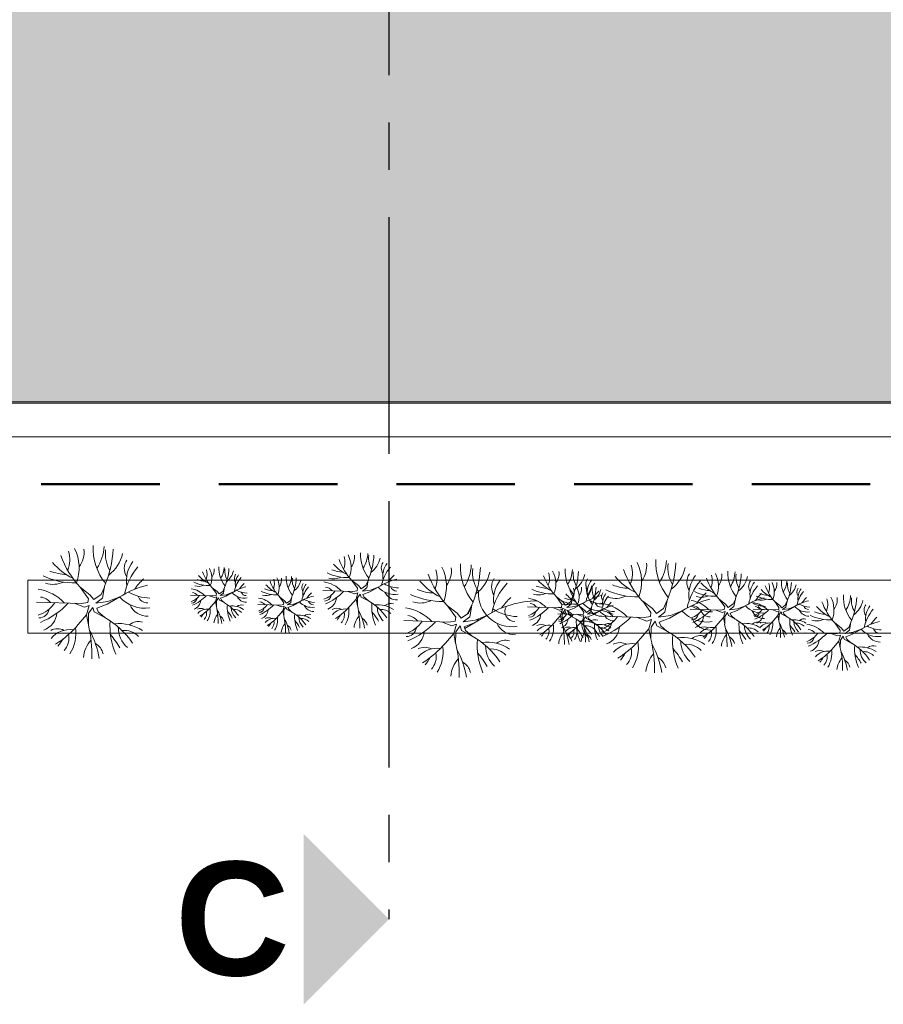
# Model space of a CAD drawing. Header units: millimetres. Extents: x 256333 to 598543, y -23220 to 10679.
# Tile 35 of 45: x 325137 to 325228, y -5777 to -5673. Entities that reach past the tile are written whole.
import ezdxf
from ezdxf.enums import TextEntityAlignment as Align

# ---------------------------------------------------------------- set-up
doc = ezdxf.new("R2010")
doc.units = ezdxf.units.MM
doc.header["$MEASUREMENT"] = 0
doc.linetypes.add('AXESx2', pattern=[4, 2.5, -0.5, 0.5, -0.5])
doc.linetypes.add('CACHE2', pattern=[0.1875, 0.125, -0.0625])
doc.layers.add('Aucune', color=7, linetype='Continuous', lineweight=5)
doc.layers.add('COUPE', color=7, linetype='Continuous')
doc.layers.add('Voirie nouvelle', color=7, linetype='Continuous')
doc.styles.add('STYLE_GENERE_1', font='swissc.ttf', dxfattribs={"width": 1.25})
doc.styles.add('STYLE_GENERE_6', font='arialbd.ttf')

# ---------------------------------------------------------------- blocks, each defined once
blk = doc.blocks.new('A$C66BA2F8D')
h = blk.add_hatch(color=9)
h.dxf.hatch_style = 1
h.paths.add_polyline_path([(-27.44, 51.67), (-192.65, 51.67), (-192.65, -28.11), (-131.48, -28.11), (-131.48, -71.46), (-25.83, -71.46), (-25.83, -31.11), (-25.83, 49.51)])
h.paths.add_polyline_path([(-13.53, 51.67), (-18.5, 51.67), (-25.33, 49.19), (-25.33, 36.11), (-13.53, 36.11)])
h.paths.add_polyline_path([(-21.53, 51.67), (-26.81, 51.67), (-25.69, 50.18)])
h.paths.add_polyline_path([(-13.53, 35.61), (-25.33, 35.61), (-25.33, 22.81), (-13.53, 22.81)])
h.paths.add_polyline_path([(-13.53, 22.31), (-25.33, 22.31), (-25.33, 9.51), (-13.53, 9.51)])
h.paths.add_polyline_path([(-13.53, 9.01), (-25.33, 9.01), (-25.33, -3.79), (-13.53, -3.79)])
h.paths.add_polyline_path([(-13.53, -4.29), (-25.33, -4.29), (-25.33, -17.09), (-13.53, -17.09)])
h.paths.add_polyline_path([(-13.53, -17.59), (-25.33, -17.59), (-25.33, -30.39), (-13.53, -30.39)])
h.paths.add_polyline_path([(-13.53, -31.65), (-25.33, -31.65), (-25.33, -44.41), (-13.53, -44.41)])
h.paths.add_polyline_path([(-13.53, -44.95), (-25.33, -44.95), (-25.33, -57.71), (-13.53, -57.71)])
h.paths.add_polyline_path([(-13.53, -58.25), (-25.33, -58.25), (-25.33, -71.01), (-13.53, -71.01)])
at = {"linetype": 'AXESx2', "ltscale": 10}
blk.add_line((-91.65, 188.04), (-91.65, -85.07), dxfattribs=at)
at = {"color": 253, "linetype": 'Continuous', "lineweight": 20}
for p, q in [((-131.48, -71.46), (-13.03, -71.46)), ((-131.48, -71.61), (-25.83, -71.61)), ((-135.06, -75.15), (-13.12, -75.15)), ((-129.77, -90.3), (-129.77, -95.88)), ((-15.62, -90.3), (-129.77, -90.3)), ((-129.77, -90.3), (-13.04, -90.3)), ((-94.88, -90.86), (-95.57, -90.33)), ((-94.99, -91.14), (-95.57, -90.33)), ((-94.09, -90.84), (-93.86, -90.32)), ((-94, -91.11), (-93.85, -90.27)), ((-123.22, -91.82), (-124.25, -91.03)), ((-123.37, -92.24), (-124.25, -91.03)), ((-122.03, -91.8), (-121.68, -91.01)), ((-121.9, -92.2), (-121.67, -90.95)), ((-109.79, -91.48), (-110.3, -91.08)), ((-109.86, -91.69), (-110.3, -91.08)), ((-109.79, -91.48), (-109.58, -91.74)), ((-109.58, -91.74), (-109.19, -91.47)), ((-109.19, -91.47), (-109.02, -91.07)), ((-109.13, -91.67), (-109.01, -91.04)), ((-98.63, -91.38), (-95.47, -91.48)), ((-95.99, -91.47), (-95.26, -91.73)), ((-95.47, -91.48), (-95.02, -91.41)), ((-95.02, -91.41), (-94.99, -91.14)), ((-94.88, -90.86), (-94.6, -91.2)), ((-94.6, -91.2), (-94.09, -90.84)), ((-94, -91.11), (-94.46, -91.45)), ((-94.46, -91.45), (-93.61, -91.34)), ((-92.78, -91.02), (-93.68, -91.53)), ((-93.61, -91.34), (-92.78, -91.02)), ((-123.43, -92.66), (-123.37, -92.24)), ((-123.22, -91.82), (-122.8, -92.34)), ((-122.8, -92.34), (-122.03, -91.8)), ((-121.9, -92.2), (-122.59, -92.71)), ((-120.07, -92.06), (-121.41, -92.83)), ((-121.31, -92.55), (-120.07, -92.06)), ((-112.6, -91.87), (-110.23, -91.95)), ((-110.62, -91.93), (-110.07, -92.13)), ((-110.23, -91.95), (-109.89, -91.89)), ((-110.07, -92.13), (-109.83, -92.05)), ((-109.97, -92.55), (-109.83, -92.05)), ((-109.89, -91.89), (-109.86, -91.69)), ((-109.85, -92.45), (-109.87, -93.07)), ((-109.64, -92.15), (-109.85, -92.45)), ((-109.55, -92.39), (-109.64, -92.15)), ((-109.55, -92.39), (-108.99, -92.68)), ((-109.13, -91.67), (-109.47, -91.92)), ((-109.47, -91.92), (-108.83, -91.84)), ((-108.88, -91.98), (-109.43, -92.19)), ((-109.43, -92.19), (-109.34, -92.38)), ((-109.02, -92.67), (-109.34, -92.38)), ((-108.21, -91.6), (-108.88, -91.98)), ((-108.83, -91.84), (-108.21, -91.6)), ((-102.67, -92.46), (-103.19, -92.06)), ((-102.75, -92.67), (-103.19, -92.06)), ((-102.67, -92.46), (-102.46, -92.72)), ((-102.46, -92.72), (-102.08, -92.45)), ((-102.08, -92.45), (-101.9, -92.05)), ((-102.01, -92.65), (-101.9, -92.02)), ((-95.71, -92.95), (-95.12, -92.28)), ((-95.26, -91.73), (-94.94, -91.62)), ((-95.12, -92.28), (-94.94, -91.62)), ((-95.12, -92.28), (-94.99, -92.98)), ((-94.97, -92.16), (-94.99, -92.98)), ((-94.68, -91.75), (-94.97, -92.16)), ((-94.57, -92.07), (-94.68, -91.75)), ((-94.57, -92.07), (-93.82, -92.46)), ((-93.68, -91.53), (-94.4, -91.8)), ((-94.4, -91.8), (-94.29, -92.06)), ((-93.86, -92.44), (-94.29, -92.06)), ((-73.29, -92.57), (-73.98, -92.05)), ((-73.4, -92.85), (-73.98, -92.05)), ((-72.5, -92.56), (-72.27, -92.03)), ((-72.41, -92.82), (-72.26, -91.99)), ((-63.84, -93.29), (-64.87, -92.5)), ((-64, -93.71), (-64.87, -92.5)), ((-62.66, -93.27), (-62.31, -92.48)), ((-62.52, -93.67), (-62.3, -92.42)), ((-56.12, -92.82), (-56.8, -92.29)), ((-56.22, -93.1), (-56.8, -92.29)), ((-55.32, -92.8), (-55.09, -92.28)), ((-55.24, -93.07), (-55.09, -92.24)), ((-49.75, -93.14), (-49.64, -92.51)), ((-128.84, -92.6), (-124.1, -92.76)), ((-124.88, -92.73), (-123.79, -93.13)), ((-124.1, -92.76), (-123.43, -92.66)), ((-123.79, -93.13), (-123.31, -92.97)), ((-123.58, -93.96), (-123.31, -92.97)), ((-122.92, -93.16), (-123.35, -93.77)), ((-122.75, -93.64), (-122.92, -93.16)), ((-122.59, -92.71), (-121.31, -92.55)), ((-121.41, -92.83), (-122.5, -93.24)), ((-122.5, -93.24), (-122.33, -93.63)), ((-110.41, -93.05), (-109.97, -92.55)), ((-109.97, -92.55), (-109.87, -93.07)), ((-105.48, -92.85), (-103.11, -92.93)), ((-103.5, -92.91), (-102.96, -93.11)), ((-103.29, -94.03), (-102.85, -93.53)), ((-103.11, -92.93), (-102.78, -92.87)), ((-102.96, -93.11), (-102.72, -93.03)), ((-102.85, -93.53), (-102.72, -93.03)), ((-102.85, -93.53), (-102.75, -94.05)), ((-102.78, -92.87), (-102.75, -92.67)), ((-102.74, -93.43), (-102.75, -94.05)), ((-102.52, -93.13), (-102.74, -93.43)), ((-102.44, -93.37), (-102.52, -93.13)), ((-102.44, -93.37), (-101.88, -93.66)), ((-102.01, -92.65), (-102.36, -92.9)), ((-102.36, -92.9), (-101.72, -92.82)), ((-101.77, -92.96), (-102.31, -93.17)), ((-102.31, -93.17), (-102.23, -93.36)), ((-101.91, -93.65), (-102.23, -93.36)), ((-101.1, -92.58), (-101.77, -92.96)), ((-101.72, -92.82), (-101.1, -92.58)), ((-84.45, -93.78), (-85.48, -92.99)), ((-84.61, -94.2), (-85.48, -92.99)), ((-83.26, -93.76), (-82.92, -92.97)), ((-83.13, -94.16), (-82.91, -92.91)), ((-77.04, -93.09), (-73.88, -93.2)), ((-74.4, -93.18), (-73.67, -93.44)), ((-73.88, -93.2), (-73.43, -93.13)), ((-73.67, -93.44), (-73.35, -93.34)), ((-73.53, -94), (-73.35, -93.34)), ((-73.43, -93.13), (-73.4, -92.85)), ((-73.09, -93.46), (-73.38, -93.87)), ((-73.29, -92.57), (-73.01, -92.92)), ((-72.98, -93.78), (-73.09, -93.46)), ((-73.01, -92.92), (-72.5, -92.56)), ((-72.41, -92.82), (-72.87, -93.16)), ((-72.87, -93.16), (-72.02, -93.06)), ((-72.09, -93.25), (-72.81, -93.52)), ((-72.81, -93.52), (-72.7, -93.78)), ((-71.19, -92.73), (-72.09, -93.25)), ((-72.02, -93.06), (-71.19, -92.73)), ((-71.02, -93.44), (-71.54, -93.04)), ((-71.1, -93.65), (-71.54, -93.04)), ((-71.02, -93.44), (-70.81, -93.7)), ((-70.81, -93.7), (-70.43, -93.43)), ((-70.43, -93.43), (-70.25, -93.03)), ((-70.36, -93.63), (-70.25, -93)), ((-69.45, -93.56), (-70.12, -93.94)), ((-70.07, -93.8), (-69.45, -93.56)), ((-63.84, -93.29), (-63.43, -93.81)), ((-63.43, -93.81), (-62.66, -93.27)), ((-60.7, -93.54), (-62.04, -94.3)), ((-61.94, -94.02), (-60.7, -93.54)), ((-59.86, -93.34), (-56.71, -93.44)), ((-57.23, -93.43), (-56.5, -93.69)), ((-56.71, -93.44), (-56.26, -93.37)), ((-56.26, -93.37), (-56.22, -93.1)), ((-56.12, -92.82), (-55.84, -93.17)), ((-55.84, -93.17), (-55.32, -92.8)), ((-55.24, -93.07), (-55.7, -93.41)), ((-55.7, -93.41), (-54.85, -93.3)), ((-54.91, -93.49), (-55.64, -93.76)), ((-54.02, -92.98), (-54.91, -93.49)), ((-54.85, -93.3), (-54.02, -92.98)), ((-53.22, -93.34), (-50.86, -93.42)), ((-51.25, -93.4), (-50.7, -93.6)), ((-50.41, -92.95), (-50.93, -92.55)), ((-50.49, -93.16), (-50.93, -92.55)), ((-50.86, -93.42), (-50.52, -93.37)), ((-50.7, -93.6), (-50.46, -93.52)), ((-50.6, -94.02), (-50.46, -93.52)), ((-50.52, -93.37), (-50.49, -93.16)), ((-50.41, -92.95), (-50.2, -93.21)), ((-50.2, -93.21), (-49.82, -92.94)), ((-49.75, -93.14), (-50.1, -93.39)), ((-50.1, -93.39), (-49.46, -93.31)), ((-49.51, -93.45), (-50.05, -93.66)), ((-49.82, -92.94), (-49.65, -92.54)), ((-48.84, -93.07), (-49.51, -93.45)), ((-49.46, -93.31), (-48.84, -93.07)), ((-124.46, -94.96), (-123.58, -93.96)), ((-123.58, -93.96), (-123.38, -95)), ((-123.35, -93.77), (-123.38, -95)), ((-122.75, -93.64), (-121.63, -94.23)), ((-121.69, -94.2), (-122.33, -93.63)), ((-90.07, -94.56), (-85.34, -94.72)), ((-84.66, -94.62), (-84.61, -94.2)), ((-84.45, -93.78), (-84.04, -94.3)), ((-84.04, -94.3), (-83.26, -93.76)), ((-83.13, -94.16), (-83.83, -94.67)), ((-83.83, -94.67), (-82.03, -94.44)), ((-81.31, -94.03), (-83.66, -95.38)), ((-82.55, -94.51), (-81.31, -94.03)), ((-74.12, -94.66), (-73.53, -94)), ((-73.83, -93.83), (-71.47, -93.91)), ((-73.53, -94), (-73.4, -94.69)), ((-73.38, -93.87), (-73.4, -94.69)), ((-72.98, -93.78), (-72.23, -94.18)), ((-72.27, -94.16), (-72.7, -93.78)), ((-71.85, -93.89), (-71.31, -94.09)), ((-71.64, -95.01), (-71.2, -94.51)), ((-71.47, -93.91), (-71.13, -93.86)), ((-71.31, -94.09), (-71.07, -94.01)), ((-71.2, -94.51), (-71.07, -94.01)), ((-71.2, -94.51), (-71.1, -95.03)), ((-71.13, -93.86), (-71.1, -93.65)), ((-71.09, -94.41), (-71.1, -95.03)), ((-70.87, -94.11), (-71.09, -94.41)), ((-70.79, -94.35), (-70.87, -94.11)), ((-70.79, -94.35), (-70.23, -94.64)), ((-70.36, -93.63), (-70.71, -93.88)), ((-70.71, -93.88), (-70.07, -93.8)), ((-70.12, -93.94), (-70.66, -94.15)), ((-70.66, -94.15), (-70.58, -94.34)), ((-70.26, -94.63), (-70.58, -94.34)), ((-69.46, -94.07), (-64.73, -94.23)), ((-65.51, -94.2), (-64.42, -94.6)), ((-64.73, -94.23), (-64.05, -94.13)), ((-64.42, -94.6), (-63.93, -94.44)), ((-64.21, -95.43), (-63.93, -94.44)), ((-64.05, -94.13), (-64, -93.71)), ((-62.52, -93.67), (-63.22, -94.18)), ((-63.22, -94.18), (-61.94, -94.02)), ((-62.04, -94.3), (-63.13, -94.71)), ((-56.95, -94.91), (-56.36, -94.24)), ((-56.5, -93.69), (-56.18, -93.59)), ((-56.36, -94.24), (-56.18, -93.59)), ((-56.36, -94.24), (-56.22, -94.94)), ((-56.2, -94.12), (-56.22, -94.94)), ((-55.92, -93.71), (-56.2, -94.12)), ((-55.81, -94.03), (-55.92, -93.71)), ((-55.81, -94.03), (-55.06, -94.42)), ((-55.64, -93.76), (-55.53, -94.02)), ((-55.1, -94.4), (-55.53, -94.02)), ((-51.03, -94.52), (-50.6, -94.02)), ((-50.6, -94.02), (-50.49, -94.54)), ((-50.48, -93.92), (-50.49, -94.54)), ((-50.26, -93.62), (-50.48, -93.92)), ((-50.18, -93.86), (-50.26, -93.62)), ((-50.18, -93.86), (-49.62, -94.15)), ((-50.05, -93.66), (-49.97, -93.85)), ((-49.65, -94.14), (-49.97, -93.85)), ((-86.12, -94.69), (-85.03, -95.09)), ((-85.34, -94.72), (-84.66, -94.62)), ((-85.03, -95.09), (-84.54, -94.93)), ((-84.82, -95.92), (-84.54, -94.93)), ((-84.15, -95.12), (-84.59, -95.73)), ((-83.99, -95.6), (-84.15, -95.12)), ((-83.99, -95.6), (-82.87, -96.19)), ((-82.65, -94.79), (-83.73, -95.2)), ((-83.73, -95.2), (-83.57, -95.59)), ((-82.92, -96.16), (-83.57, -95.59)), ((-65.09, -96.43), (-64.21, -95.43)), ((-64.21, -95.43), (-64.01, -96.47)), ((-63.98, -95.24), (-64.01, -96.47)), ((-63.54, -94.63), (-63.98, -95.24)), ((-63.38, -95.11), (-63.54, -94.63)), ((-63.38, -95.11), (-62.26, -95.7)), ((-63.13, -94.71), (-62.96, -95.1)), ((-62.31, -95.67), (-62.96, -95.1)), ((-43.92, -95.31), (-44.61, -94.78)), ((-44.03, -95.59), (-44.61, -94.78)), ((-44.06, -95.87), (-44.03, -95.59)), ((-43.92, -95.31), (-43.64, -95.66)), ((-43.64, -95.66), (-43.13, -95.3)), ((-43.04, -95.56), (-43.51, -95.9)), ((-43.13, -95.3), (-42.9, -94.77)), ((-43.04, -95.56), (-42.89, -94.73)), ((-41.83, -95.47), (-42.72, -95.99)), ((-42.65, -95.79), (-41.83, -95.47)), ((-129.77, -95.88), (-15.62, -95.88)), ((-129.77, -95.88), (-15.78, -95.88)), ((-85.7, -96.92), (-84.82, -95.92)), ((-84.82, -95.92), (-84.62, -96.96)), ((-84.59, -95.73), (-84.62, -96.96)), ((-47.67, -95.83), (-44.51, -95.94)), ((-45.03, -95.92), (-44.3, -96.18)), ((-44.51, -95.94), (-44.06, -95.87)), ((-44.3, -96.18), (-43.98, -96.08)), ((-44.17, -96.74), (-43.98, -96.08)), ((-44.01, -96.61), (-44.03, -97.43)), ((-43.72, -96.2), (-44.01, -96.61)), ((-43.61, -96.52), (-43.72, -96.2)), ((-43.61, -96.52), (-42.86, -96.92)), ((-43.51, -95.9), (-42.65, -95.79)), ((-42.72, -95.99), (-43.44, -96.26)), ((-43.44, -96.26), (-43.33, -96.52)), ((-42.9, -96.9), (-43.33, -96.52)), ((-44.75, -97.4), (-44.17, -96.74)), ((-44.17, -96.74), (-44.03, -97.43))]:
    blk.add_line(p, q, dxfattribs=at)
at = {"linetype": 'CACHE2', "lineweight": 50, "ltscale": 100}
blk.add_line((146.65, -80.14), (-203.55, -80.14), dxfattribs=at)
at = {"linetype": 'AXESx2', "lineweight": 30, "ltscale": 10}
blk.add_line((-91.65, -85.07), (-91.65, -126.08), dxfattribs=at)
at = {"color": 253, "linetype": 'Continuous', "lineweight": 20}
for centre, radius, start, end in [((-128.33, -88.12), 2.99, 337.868, 17.4539), ((-128.78, -88.98), 4.43, 338.9231, 27.1434), ((-126.44, -87.31), 2.61, 323.1198, 6.3155), ((-117.08, -86.96), 5.79, 176.6114, 219.4557), ((-126.32, -86.52), 4.6, 326.7916, 357.4658), ((-132.27, -86.4), 11.53, 336.7777, 357.021), ((-118.04, -87.48), 3.55, 173.3952, 210.402), ((-117.15, -84.45), 9.68, 199.569, 222.8565), ((-123.51, -86.68), 3.82, 306.5637, 348.1078), ((-118.01, -89.04), 1.58, 146.0707, 212.3963), ((-116.08, -90.35), 3.29, 141.8825, 189.8004), ((-90.84, -85.94), 6.45, 199.569, 222.8565), ((-98.29, -88.39), 1.99, 337.868, 17.4539), ((-98.59, -88.96), 2.95, 338.9231, 27.1434), ((-97.03, -87.85), 1.74, 323.1198, 6.3155), ((-90.79, -87.62), 3.86, 176.6114, 219.4557), ((-96.95, -87.32), 3.07, 326.7916, 357.4658), ((-100.92, -87.24), 7.69, 336.7777, 357.021), ((-91.43, -87.97), 2.37, 173.3952, 210.402), ((-95.08, -87.43), 2.55, 306.5637, 348.1078), ((-57.7, -88.43), 5.79, 176.6114, 219.4557), ((-66.95, -87.99), 4.6, 326.7916, 357.4658), ((-125.5, -84.45), 5.24, 248.2667, 267.9274), ((-122.2, -84.24), 6.49, 220.2933, 244.1841), ((-113.08, -93.15), 6.63, 139.9749, 167.9252), ((-112.34, -89.63), 1.49, 337.868, 17.4539), ((-112.57, -90.06), 2.21, 338.9231, 27.1434), ((-111.4, -89.22), 1.3, 323.1198, 6.3155), ((-106.72, -89.05), 2.89, 176.6114, 219.4557), ((-111.34, -88.83), 2.3, 326.7916, 357.4658), ((-114.31, -88.77), 5.77, 336.7777, 357.021), ((-107.2, -89.31), 1.78, 173.3952, 210.402), ((-109.94, -88.91), 1.91, 306.5637, 348.1078), ((-96.4, -85.94), 3.49, 248.2667, 267.9274), ((-94.2, -85.8), 4.32, 220.2933, 244.1841), ((-91.41, -89), 1.05, 146.0707, 212.3963), ((-88.12, -91.75), 4.42, 139.9749, 167.9252), ((-90.12, -89.88), 2.19, 141.8825, 189.8004), ((-89.56, -90.08), 2.99, 337.868, 17.4539), ((-90.01, -90.94), 4.43, 338.9231, 27.1434), ((-87.67, -89.27), 2.61, 323.1198, 6.3155), ((-78.31, -88.92), 5.79, 176.6114, 219.4557), ((-87.56, -88.48), 4.6, 326.7916, 357.4658), ((-93.51, -88.36), 11.53, 331.7752, 357.021), ((-79.28, -89.45), 3.55, 173.3952, 215.0009), ((-77, -90.68), 2.95, 338.9231, 27.1434), ((-75.44, -89.56), 1.74, 323.1198, 6.3155), ((-69.2, -89.33), 3.86, 176.6114, 219.4557), ((-75.36, -89.04), 3.07, 326.7916, 357.4658), ((-79.33, -88.96), 7.69, 336.7777, 357.021), ((-57.78, -85.92), 9.68, 199.569, 222.8565), ((-68.95, -89.59), 2.99, 337.868, 17.4539), ((-69.41, -90.45), 4.43, 338.9231, 27.1434), ((-67.06, -88.78), 2.61, 323.1198, 6.3155), ((-72.9, -87.87), 11.53, 336.7777, 357.021), ((-58.67, -88.95), 3.55, 173.3952, 210.402), ((-64.14, -88.16), 3.82, 306.5637, 348.1078), ((-52.02, -89.58), 3.86, 176.6114, 219.4557), ((-124.9, -83.04), 7.53, 244.3449, 271.8835), ((-113.43, -94.72), 6.15, 132.048, 145.8622), ((-110.93, -87.79), 2.62, 248.2667, 267.9274), ((-109.28, -87.69), 3.24, 220.2933, 244.1841), ((-106.76, -87.79), 4.84, 199.569, 222.8565), ((-107.18, -90.09), 0.79, 146.0707, 212.3963), ((-104.72, -92.14), 3.32, 139.9749, 167.9252), ((-106.22, -90.74), 1.65, 141.8825, 189.8004), ((-99.64, -88.77), 4.84, 199.569, 222.8565), ((-105.23, -90.61), 1.49, 337.868, 17.4539), ((-105.45, -91.04), 2.21, 338.9231, 27.1434), ((-104.28, -90.2), 1.3, 323.1198, 6.3155), ((-99.6, -90.03), 2.89, 176.6114, 219.4557), ((-104.22, -89.81), 2.3, 326.7916, 357.4658), ((-107.2, -89.75), 5.77, 336.7777, 357.021), ((-100.08, -90.29), 1.78, 173.3952, 210.402), ((-102.82, -89.89), 1.91, 306.5637, 348.1078), ((-96, -85), 5.02, 244.3449, 271.8835), ((-97.47, -88.41), 1.73, 252.334, 295.0906), ((-89.2, -96.72), 6.74, 104.0359, 122.1743), ((-88.36, -92.79), 4.1, 132.048, 145.8622), ((-83.43, -86.2), 6.49, 220.2933, 244.1841), ((-78.39, -86.41), 9.68, 199.569, 222.8565), ((-84.75, -88.65), 3.82, 306.5637, 348.1078), ((-79.24, -91), 1.58, 146.0707, 212.3963), ((-77.32, -92.31), 3.29, 141.8825, 189.8004), ((-72.61, -87.52), 4.32, 220.2933, 244.1841), ((-69.25, -87.66), 6.45, 199.569, 222.8565), ((-76.7, -90.1), 1.99, 337.868, 17.4539), ((-69.84, -89.68), 2.37, 173.3952, 210.402), ((-73.49, -89.15), 2.55, 306.5637, 348.1078), ((-69.82, -90.72), 1.05, 146.0707, 212.3963), ((-68.53, -91.59), 2.19, 141.8825, 189.8004), ((-62.83, -85.71), 6.49, 220.2933, 244.1841), ((-58.63, -90.51), 1.58, 146.0707, 212.3963), ((-53.71, -94.62), 6.63, 139.9749, 167.9252), ((-56.71, -91.82), 3.29, 141.8825, 189.8004), ((-52.07, -87.9), 6.45, 199.569, 222.8565), ((-59.52, -90.35), 1.99, 337.868, 17.4539), ((-59.82, -90.92), 2.95, 338.9231, 27.1434), ((-58.26, -89.81), 1.74, 323.1198, 6.3155), ((-58.19, -89.28), 3.07, 326.7916, 357.4658), ((-62.15, -89.2), 7.69, 336.7777, 357.021), ((-52.66, -89.93), 2.37, 173.3952, 210.402), ((-56.31, -89.39), 2.55, 306.5637, 348.1078), ((-52.64, -90.96), 1.05, 146.0707, 212.3963), ((-47.34, -90.52), 2.89, 176.6114, 219.4557), ((-51.97, -90.3), 2.3, 326.7916, 357.4658), ((-129.45, -96.12), 4.94, 43.7846, 81.0925), ((-127.1, -88.14), 2.59, 252.334, 295.0906), ((-114.69, -100.62), 10.11, 104.0359, 122.1743), ((-112.9, -93.63), 2.47, 43.7846, 81.0925), ((-110.63, -87.09), 3.77, 244.3449, 271.8835), ((-111.73, -89.64), 1.3, 252.334, 295.0906), ((-105.52, -95.88), 5.05, 104.0359, 122.1743), ((-106.57, -89.28), 2.37, 240.1968, 268.7653), ((-104.89, -92.92), 3.07, 132.048, 145.8622), ((-103.51, -88.07), 3.77, 244.3449, 271.8835), ((-103.81, -88.77), 2.62, 248.2667, 267.9274), ((-102.16, -88.67), 3.24, 220.2933, 244.1841), ((-100.07, -91.07), 0.79, 146.0707, 212.3963), ((-97.6, -93.12), 3.32, 139.9749, 167.9252), ((-99.1, -91.72), 1.65, 141.8825, 189.8004), ((-99.03, -93.72), 3.29, 43.7846, 81.0925), ((-99.11, -90.26), 2.11, 286.1144, 326.705), ((-100.67, -87.39), 5.88, 293.0614, 316.3751), ((-98.47, -92.03), 1.02, 37.6862, 83.3208), ((-91.04, -89.45), 2.35, 221.9906, 279.0624), ((-90.59, -87.93), 3.16, 240.1968, 268.7653), ((-90.82, -90.74), 0.701, 198.599, 270.6709), ((-86.73, -86.41), 5.24, 248.2667, 267.9274), ((-74.32, -95.11), 6.63, 137.1708, 167.9252), ((-74.41, -86.72), 5.02, 244.3449, 271.8835), ((-74.81, -87.66), 3.49, 248.2667, 267.9274), ((-67.99, -89.75), 4.84, 199.569, 222.8565), ((-73.58, -91.59), 1.49, 337.868, 17.4539), ((-73.8, -92.02), 2.21, 338.9231, 27.1434), ((-72.63, -91.18), 1.3, 323.1198, 6.3155), ((-66.53, -93.46), 4.42, 139.9749, 167.9252), ((-67.95, -91.01), 2.89, 176.6114, 219.4557), ((-72.58, -90.79), 2.3, 326.7916, 357.4658), ((-75.55, -90.73), 5.77, 336.7777, 357.021), ((-68.43, -91.27), 1.78, 173.3952, 210.402), ((-66.77, -94.5), 4.1, 132.048, 145.8622), ((-71.17, -90.87), 1.91, 306.5637, 348.1078), ((-65.52, -84.51), 7.53, 244.3449, 271.8835), ((-66.12, -85.92), 5.24, 248.2667, 267.9274), ((-57.64, -87.9), 3.49, 248.2667, 267.9274), ((-55.44, -87.76), 4.32, 220.2933, 244.1841), ((-49.36, -93.71), 4.42, 139.9749, 167.9252), ((-51.36, -91.84), 2.19, 141.8825, 189.8004), ((-49.9, -89.16), 3.24, 220.2933, 244.1841), ((-47.38, -89.26), 4.84, 199.569, 222.8565), ((-52.97, -91.1), 1.49, 337.868, 17.4539), ((-53.19, -91.53), 2.21, 338.9231, 27.1434), ((-52.02, -90.69), 1.3, 323.1198, 6.3155), ((-54.94, -90.24), 5.77, 336.7777, 357.021), ((-47.82, -90.78), 1.78, 173.3952, 210.402), ((-50.56, -90.38), 1.91, 306.5637, 348.1078), ((-47.81, -91.56), 0.79, 146.0707, 212.3963), ((-45.35, -93.61), 3.32, 139.9749, 167.9252), ((-46.84, -92.21), 1.65, 141.8825, 189.8004), ((-128.6, -93.59), 1.53, 37.6862, 83.3208), ((-117.45, -89.71), 3.53, 221.9906, 279.0624), ((-116.78, -87.43), 4.74, 240.1968, 268.7653), ((-117.13, -91.64), 1.05, 198.599, 270.6709), ((-112.96, -91.03), 1.58, 286.1144, 326.705), ((-112.47, -92.17), 0.53, 268.6971, 352.4293), ((-114.13, -88.88), 4.41, 293.0614, 316.3751), ((-112.48, -92.36), 0.765, 37.6862, 83.3208), ((-112.59, -92.35), 1.06, 290.8445, 354.8699), ((-106.9, -90.42), 1.76, 221.9906, 279.0624), ((-106.74, -91.58), 1.03, 204.1006, 272.1743), ((-106.74, -91.39), 0.526, 198.599, 270.6709), ((-105.79, -94.61), 2.47, 43.7846, 81.0925), ((-104.61, -90.62), 1.3, 252.334, 295.0906), ((-98.41, -96.86), 5.05, 104.0359, 122.1743), ((-99.45, -90.26), 2.37, 240.1968, 268.7653), ((-97.78, -93.91), 3.07, 132.048, 145.8622), ((-98.45, -91.78), 0.707, 268.6971, 352.4293), ((-98.61, -92.02), 1.41, 290.8445, 354.8699), ((-96.62, -97.4), 5.67, 33.5211, 60.5113), ((-90.82, -90.99), 1.38, 204.1006, 272.1743), ((-86.13, -85), 7.53, 244.3449, 271.8835), ((-88.33, -90.11), 2.59, 252.334, 295.0906), ((-78.69, -91.67), 3.53, 177.3831, 279.0624), ((-75.93, -102.58), 10.11, 90.4653, 122.1743), ((-74.67, -96.68), 6.15, 132.048, 145.8622), ((-77.44, -95.44), 3.29, 43.7846, 81.0925), ((-75.88, -90.12), 1.73, 252.334, 295.0906), ((-71.86, -89.05), 3.77, 244.3449, 271.8835), ((-72.16, -89.75), 2.62, 248.2667, 267.9274), ((-70.51, -89.65), 3.24, 220.2933, 244.1841), ((-67.61, -98.44), 6.74, 104.0359, 122.1743), ((-69, -89.65), 3.16, 240.1968, 268.7653), ((-68.42, -92.05), 0.79, 146.0707, 212.3963), ((-65.95, -94.1), 3.32, 139.9749, 167.9252), ((-67.45, -92.7), 1.65, 141.8825, 189.8004), ((-67.72, -89.62), 2.59, 252.334, 295.0906), ((-55.32, -102.09), 10.11, 104.0359, 122.1743), ((-60.27, -95.68), 3.29, 43.7846, 81.0925), ((-57.24, -86.96), 5.02, 244.3449, 271.8835), ((-58.7, -90.37), 1.73, 252.334, 295.0906), ((-54.06, -96.19), 6.15, 132.048, 145.8622), ((-50.43, -98.68), 6.74, 104.0359, 122.1743), ((-49.59, -94.75), 4.1, 132.048, 145.8622), ((-51.25, -88.56), 3.77, 244.3449, 271.8835), ((-52.35, -91.11), 1.3, 252.334, 295.0906), ((-51.55, -89.26), 2.62, 248.2667, 267.9274), ((-46.15, -97.35), 5.05, 104.0359, 122.1743), ((-45.52, -94.4), 3.07, 132.048, 145.8622), ((-47.33, -92.84), 1.99, 337.868, 17.4539), ((-47.63, -93.41), 2.95, 338.9231, 27.1434), ((-46.07, -92.3), 1.74, 323.1198, 6.3155), ((-39.83, -92.07), 3.86, 176.6114, 219.4557), ((-45.99, -91.78), 3.07, 326.7916, 357.4658), ((-49.96, -91.7), 7.69, 336.7777, 357.021), ((-40.47, -92.42), 2.37, 173.3952, 210.402), ((-44.12, -91.89), 2.55, 306.5637, 348.1078), ((-129.56, -90.93), 3.16, 286.1144, 326.705), ((-128.58, -93.21), 1.06, 268.6971, 352.4293), ((-131.9, -86.62), 8.83, 293.0614, 316.3751), ((-117.13, -92.02), 2.07, 204.1006, 272.1743), ((-111.5, -94.02), 0.754, 62.3217, 118.1159), ((-110.85, -94.61), 1.28, 81.7285, 139.9992), ((-114.15, -89.96), 4.85, 301.603, 320.4762), ((-112.53, -93.52), 2.01, 327.6382, 8.8421), ((-116.77, -94.7), 7.09, 358.6734, 13.2839), ((-113.83, -95.59), 4.6, 9.2654, 28.7876), ((-111.09, -96.38), 4.25, 33.5211, 60.5113), ((-105.05, -93.16), 3.67, 175.2634, 203.4513), ((-108.22, -95.15), 2.15, 55.9619, 97.2625), ((-106.84, -93.18), 1.45, 179.7912, 227.9098), ((-107.98, -94.4), 1.04, 43.6228, 96.1116), ((-107.23, -93.64), 0.739, 73.3924, 129.1288), ((-105.84, -92.01), 1.58, 286.1144, 326.705), ((-105.35, -93.15), 0.53, 268.6971, 352.4293), ((-107.01, -89.86), 4.41, 293.0614, 316.3751), ((-105.36, -93.34), 0.765, 37.6862, 83.3208), ((-105.47, -93.33), 1.06, 290.8445, 354.8699), ((-99.79, -91.4), 1.76, 221.9906, 279.0624), ((-99.63, -92.56), 1.03, 204.1006, 272.1743), ((-99.63, -92.37), 0.526, 198.599, 270.6709), ((-97.16, -94.25), 1, 62.3217, 118.1159), ((-96.3, -95.03), 1.71, 81.7285, 139.9992), ((-100.7, -88.83), 6.47, 301.603, 320.4762), ((-98.54, -93.58), 2.67, 327.6382, 8.8421), ((-104.19, -95.15), 9.46, 358.6734, 13.2839), ((-100.28, -96.33), 6.13, 9.2654, 28.7876), ((-88.57, -93.1), 4.9, 175.2634, 203.4513), ((-92.79, -95.75), 2.87, 55.9619, 97.2625), ((-90.95, -93.13), 1.94, 179.7912, 227.9098), ((-92.47, -94.75), 1.38, 43.6228, 96.1116), ((-91.47, -93.73), 0.985, 73.3924, 129.1288), ((-90.68, -98.08), 4.94, 43.7846, 81.0925), ((-78.02, -89.39), 4.74, 235.5809, 268.7653), ((-78.37, -93.6), 1.05, 147.6163, 270.6709), ((-77.52, -91.98), 2.11, 286.1144, 326.705), ((-79.08, -89.11), 5.88, 293.0614, 316.3751), ((-76.88, -93.75), 1.02, 37.6862, 83.3208), ((-74.14, -95.59), 2.47, 43.7846, 81.0925), ((-73.71, -94.32), 0.765, 37.6862, 83.3208), ((-72.96, -91.6), 1.3, 252.334, 295.0906), ((-69.45, -91.16), 2.35, 221.9906, 279.0624), ((-69.23, -92.71), 1.38, 204.1006, 272.1743), ((-69.23, -92.45), 0.701, 198.599, 270.6709), ((-66.76, -97.84), 5.05, 104.0359, 122.1743), ((-68.14, -92.38), 1.76, 221.9906, 279.0624), ((-70.07, -97.59), 4.94, 43.7846, 81.0925), ((-69.22, -95.06), 1.53, 37.6862, 83.3208), ((-67.8, -91.24), 2.37, 240.1968, 268.7653), ((-66.13, -94.89), 3.07, 132.048, 145.8622), ((-67.98, -93.35), 0.526, 198.599, 270.6709), ((-58.08, -91.18), 3.53, 221.9906, 279.0624), ((-57.41, -88.9), 4.74, 240.1968, 268.7653), ((-60.34, -92.22), 2.11, 286.1144, 326.705), ((-61.9, -89.35), 5.88, 293.0614, 316.3751), ((-59.7, -93.99), 1.02, 37.6862, 83.3208), ((-57.76, -93.11), 1.05, 198.599, 270.6709), ((-52.27, -91.41), 2.35, 221.9906, 279.0624), ((-51.83, -89.89), 3.16, 240.1968, 268.7653), ((-52.06, -92.95), 1.38, 204.1006, 272.1743), ((-53.53, -95.1), 2.47, 43.7846, 81.0925), ((-53.58, -92.5), 1.58, 286.1144, 326.705), ((-54.75, -90.35), 4.41, 293.0614, 316.3751), ((-53.1, -93.83), 0.765, 37.6862, 83.3208), ((-52.06, -92.7), 0.701, 198.599, 270.6709), ((-47.53, -91.89), 1.76, 221.9906, 279.0624), ((-47.19, -90.75), 2.37, 240.1968, 268.7653), ((-47.37, -93.05), 1.03, 204.1006, 272.1743), ((-47.37, -92.86), 0.526, 198.599, 270.6709), ((-43.24, -90.26), 4.32, 220.2933, 244.1841), ((-39.88, -90.4), 6.45, 199.569, 222.8565), ((-40.45, -93.46), 1.05, 146.0707, 212.3963), ((-37.17, -96.2), 4.42, 139.9749, 167.9252), ((-39.16, -94.33), 2.19, 141.8825, 189.8004), ((-128.82, -93.57), 2.12, 290.8445, 354.8699), ((-125.82, -101.64), 8.51, 33.5211, 60.5113), ((-113.75, -95.18), 7.35, 175.2634, 203.4513), ((-112.98, -92.89), 1.98, 318.8432, 331.8454), ((-111.84, -93.78), 0.947, 316.6523, 12.8043), ((-108.52, -94.94), 1.61, 138.4395, 174.7346), ((-109.88, -94.77), 0.812, 12.2646, 61.6468), ((-112.45, -96.79), 4.94, 30.4625, 40.5768), ((-104.38, -95), 0.754, 62.3217, 118.1159), ((-103.74, -95.59), 1.28, 81.7285, 139.9992), ((-107.04, -90.94), 4.85, 301.603, 320.4762), ((-104.72, -94.76), 0.947, 316.6523, 12.8043), ((-105.42, -94.5), 2.01, 327.6382, 8.8421), ((-109.66, -95.68), 7.09, 358.6734, 13.2839), ((-106.72, -96.57), 4.6, 9.2654, 28.7876), ((-103.97, -97.36), 4.25, 33.5211, 60.5113), ((-97.94, -94.14), 3.67, 175.2634, 203.4513), ((-105.34, -97.77), 4.94, 30.4625, 40.5768), ((-101.1, -96.13), 2.15, 55.9619, 97.2625), ((-99.72, -94.16), 1.45, 179.7912, 227.9098), ((-100.86, -95.38), 1.04, 43.6228, 96.1116), ((-100.11, -94.62), 0.739, 73.3924, 129.1288), ((-99.13, -92.75), 2.65, 318.8432, 331.8454), ((-97.61, -93.93), 1.26, 316.6523, 12.8043), ((-93.2, -95.48), 2.14, 138.4395, 174.7346), ((-95.01, -95.25), 1.08, 12.2646, 61.6468), ((-98.43, -97.94), 6.58, 30.4625, 40.5768), ((-89.83, -95.55), 1.53, 37.6862, 83.3208), ((-76.86, -93.5), 0.707, 268.6971, 352.4293), ((-77.02, -93.74), 1.41, 290.8445, 354.8699), ((-74.19, -92.99), 1.58, 286.1144, 326.705), ((-73.7, -94.13), 0.53, 268.6971, 352.4293), ((-75.36, -90.84), 4.41, 293.0614, 316.3751), ((-73.82, -94.31), 1.06, 290.8445, 354.8699), ((-75.02, -99.12), 5.67, 33.5211, 60.5113), ((-66.98, -94.81), 4.9, 175.2634, 203.4513), ((-71.2, -97.47), 2.87, 55.9619, 97.2625), ((-69.88, -95.45), 0.985, 73.3924, 129.1288), ((-70.18, -92.4), 3.16, 286.1144, 326.705), ((-72.53, -88.09), 8.83, 293.0614, 316.3751), ((-67.98, -93.54), 1.03, 204.1006, 272.1743), ((-59.69, -93.75), 0.707, 268.6971, 352.4293), ((-57.76, -93.49), 2.07, 204.1006, 272.1743), ((-59.85, -93.98), 1.41, 290.8445, 354.8699), ((-57.85, -99.36), 5.67, 33.5211, 60.5113), ((-53.09, -93.64), 0.53, 268.6971, 352.4293), ((-53.21, -93.82), 1.06, 290.8445, 354.8699), ((-54.78, -91.43), 4.85, 301.603, 320.4762), ((-57.4, -96.17), 7.09, 358.6734, 13.2839), ((-51.71, -97.86), 4.25, 33.5211, 60.5113), ((-45.68, -94.63), 3.67, 175.2634, 203.4513), ((-48.84, -96.62), 2.15, 55.9619, 97.2625), ((-47.85, -95.11), 0.739, 73.3924, 129.1288), ((-45.04, -89.46), 5.02, 244.3449, 271.8835), ((-46.51, -92.86), 1.73, 252.334, 295.0906), ((-45.44, -90.4), 3.49, 248.2667, 267.9274), ((-37.4, -97.24), 4.1, 132.048, 145.8622), ((-126.64, -96.92), 1.51, 62.3217, 118.1159), ((-125.35, -98.08), 2.57, 81.7285, 139.9992), ((-131.94, -88.79), 9.7, 301.603, 320.4762), ((-128.71, -95.91), 4.01, 327.6382, 8.8421), ((-137.19, -98.26), 14.19, 358.6734, 13.2839), ((-131.31, -100.04), 9.2, 9.2654, 28.7876), ((-120.08, -99.17), 4.3, 55.9619, 97.2625), ((-117.31, -95.23), 2.91, 179.7912, 227.9098), ((-119.6, -97.67), 2.08, 43.6228, 96.1116), ((-118.1, -96.14), 1.48, 73.3924, 129.1288), ((-105.86, -93.87), 1.98, 318.8432, 331.8454), ((-101.41, -95.92), 1.61, 138.4395, 174.7346), ((-102.77, -95.75), 0.812, 12.2646, 61.6468), ((-90.79, -92.89), 3.16, 286.1144, 326.705), ((-89.81, -95.17), 1.06, 268.6971, 352.4293), ((-93.13, -88.58), 8.83, 293.0614, 316.3751), ((-78.37, -93.98), 2.07, 204.1006, 272.1743), ((-75.57, -95.97), 1, 62.3217, 118.1159), ((-74.71, -96.75), 1.71, 81.7285, 139.9992), ((-79.11, -90.55), 6.47, 301.603, 320.4762), ((-76.02, -95.65), 1.26, 316.6523, 12.8043), ((-76.95, -95.3), 2.67, 327.6382, 8.8421), ((-82.6, -96.86), 9.46, 358.6734, 13.2839), ((-78.69, -98.05), 6.13, 9.2654, 28.7876), ((-72.73, -95.99), 0.754, 62.3217, 118.1159), ((-72.09, -96.57), 1.28, 81.7285, 139.9992), ((-75.39, -91.92), 4.85, 301.603, 320.4762), ((-73.07, -95.74), 0.947, 316.6523, 12.8043), ((-73.77, -95.48), 2.01, 327.6382, 8.8421), ((-76.84, -99.66), 6.58, 30.4625, 40.5768), ((-69.36, -94.85), 1.94, 179.7912, 227.9098), ((-78.01, -96.66), 7.09, 358.6734, 13.2839), ((-75.07, -97.55), 4.6, 9.2654, 28.7876), ((-70.88, -96.47), 1.38, 43.6228, 96.1116), ((-72.32, -98.35), 4.25, 33.5211, 60.5113), ((-66.29, -95.12), 3.67, 175.2634, 203.4513), ((-73.69, -98.75), 4.94, 30.4625, 40.5768), ((-69.45, -97.11), 2.15, 55.9619, 97.2625), ((-68.07, -95.14), 1.45, 179.7912, 227.9098), ((-69.21, -96.36), 1.04, 43.6228, 96.1116), ((-69.2, -94.68), 1.06, 268.6971, 352.4293), ((-68.46, -95.6), 0.739, 73.3924, 129.1288), ((-69.44, -95.04), 2.12, 290.8445, 354.8699), ((-58.39, -96.21), 1, 62.3217, 118.1159), ((-57.54, -96.99), 1.71, 81.7285, 139.9992), ((-61.93, -90.79), 6.47, 301.603, 320.4762), ((-58.85, -95.89), 1.26, 316.6523, 12.8043), ((-59.78, -95.54), 2.67, 327.6382, 8.8421), ((-65.43, -97.11), 9.46, 358.6734, 13.2839), ((-61.51, -98.29), 6.13, 9.2654, 28.7876), ((-49.81, -95.06), 4.9, 175.2634, 203.4513), ((-59.67, -99.9), 6.58, 30.4625, 40.5768), ((-54.03, -97.71), 2.87, 55.9619, 97.2625), ((-52.18, -95.09), 1.94, 179.7912, 227.9098), ((-53.7, -96.71), 1.38, 43.6228, 96.1116), ((-52.7, -95.69), 0.985, 73.3924, 129.1288), ((-52.12, -95.49), 0.754, 62.3217, 118.1159), ((-51.48, -96.08), 1.28, 81.7285, 139.9992), ((-53.6, -94.36), 1.98, 318.8432, 331.8454), ((-52.46, -95.25), 0.947, 316.6523, 12.8043), ((-53.16, -94.99), 2.01, 327.6382, 8.8421), ((-49.15, -96.41), 1.61, 138.4395, 174.7346), ((-54.46, -97.06), 4.6, 9.2654, 28.7876), ((-50.51, -96.24), 0.812, 12.2646, 61.6468), ((-53.08, -98.26), 4.94, 30.4625, 40.5768), ((-47.46, -94.65), 1.45, 179.7912, 227.9098), ((-48.6, -95.87), 1.04, 43.6228, 96.1116), ((-48.07, -98.18), 3.29, 43.7846, 81.0925), ((-47.51, -96.49), 1.02, 37.6862, 83.3208), ((-38.24, -101.18), 6.74, 104.0359, 122.1743), ((-40.08, -93.9), 2.35, 221.9906, 279.0624), ((-39.63, -92.38), 3.16, 240.1968, 268.7653), ((-39.86, -95.19), 0.701, 198.599, 270.6709), ((-129.59, -94.65), 3.97, 318.8432, 331.8454), ((-127.32, -96.43), 1.89, 316.6523, 12.8043), ((-120.69, -98.75), 3.22, 138.4395, 174.7346), ((-128.55, -102.45), 9.87, 30.4625, 40.5768), ((-90.05, -95.53), 2.12, 290.8445, 354.8699), ((-87.05, -103.6), 8.51, 33.5211, 60.5113), ((-74.99, -97.14), 7.35, 175.2634, 203.4513), ((-79.34, -98.1), 1.48, 73.3924, 129.1288), ((-77.54, -94.46), 2.65, 318.8432, 331.8454), ((-71.61, -97.19), 2.14, 138.4395, 174.7346), ((-73.42, -96.96), 1.08, 12.2646, 61.6468), ((-74.21, -94.85), 1.98, 318.8432, 331.8454), ((-69.76, -96.9), 1.61, 138.4395, 174.7346), ((-71.12, -96.73), 0.812, 12.2646, 61.6468), ((-72.57, -90.26), 9.7, 301.603, 320.4762), ((-77.81, -99.73), 14.19, 358.6734, 13.2839), ((-66.44, -103.11), 8.51, 33.5211, 60.5113), ((-54.38, -96.65), 7.35, 175.2634, 203.4513), ((-60.71, -100.64), 4.3, 55.9619, 97.2625), ((-58.73, -97.61), 1.48, 73.3924, 129.1288), ((-60.37, -94.71), 2.65, 318.8432, 331.8454), ((-54.43, -97.44), 2.14, 138.4395, 174.7346), ((-56.24, -97.21), 1.08, 12.2646, 61.6468), ((-48.15, -94.72), 2.11, 286.1144, 326.705), ((-47.49, -96.24), 0.707, 268.6971, 352.4293), ((-49.71, -91.85), 5.88, 293.0614, 316.3751), ((-47.65, -96.48), 1.41, 290.8445, 354.8699), ((-39.87, -95.44), 1.38, 204.1006, 272.1743), ((-123.41, -98.41), 1.62, 12.2646, 61.6468), ((-87.87, -98.88), 1.51, 62.3217, 118.1159), ((-86.59, -100.04), 2.57, 81.7285, 139.9992), ((-93.18, -90.75), 9.7, 301.603, 320.4762), ((-89.95, -97.87), 4.01, 327.6382, 8.8421), ((-98.42, -100.22), 14.19, 358.6734, 13.2839), ((-92.55, -102), 9.2, 9.2654, 28.7876), ((-81.32, -101.13), 4.3, 55.9619, 97.2625), ((-78.55, -97.2), 2.91, 179.7912, 227.9098), ((-80.83, -99.63), 2.08, 43.6228, 96.1116), ((-67.26, -98.39), 1.51, 62.3217, 118.1159), ((-65.98, -99.55), 2.57, 81.7285, 139.9992), ((-67.94, -97.9), 1.89, 316.6523, 12.8043), ((-69.34, -97.38), 4.01, 327.6382, 8.8421), ((-71.94, -101.51), 9.2, 9.2654, 28.7876), ((-69.17, -103.92), 9.87, 30.4625, 40.5768), ((-57.94, -96.71), 2.91, 179.7912, 227.9098), ((-60.22, -99.14), 2.08, 43.6228, 96.1116), ((-46.2, -98.71), 1, 62.3217, 118.1159), ((-49.74, -93.29), 6.47, 301.603, 320.4762), ((-47.58, -98.03), 2.67, 327.6382, 8.8421), ((-53.23, -99.6), 9.46, 358.6734, 13.2839), ((-45.66, -101.85), 5.67, 33.5211, 60.5113), ((-37.61, -97.55), 4.9, 175.2634, 203.4513), ((-41.83, -100.21), 2.87, 55.9619, 97.2625), ((-39.99, -97.59), 1.94, 179.7912, 227.9098), ((-40.51, -98.19), 0.985, 73.3924, 129.1288), ((-90.83, -96.61), 3.97, 318.8432, 331.8454), ((-88.55, -98.39), 1.89, 316.6523, 12.8043), ((-81.93, -100.71), 3.22, 138.4395, 174.7346), ((-89.78, -104.41), 9.87, 30.4625, 40.5768), ((-70.22, -96.12), 3.97, 318.8432, 331.8454), ((-61.32, -100.22), 3.22, 138.4395, 174.7346), ((-64.03, -99.88), 1.62, 12.2646, 61.6468), ((-45.34, -99.48), 1.71, 81.7285, 139.9992), ((-48.17, -97.2), 2.65, 318.8432, 331.8454), ((-46.66, -98.38), 1.26, 316.6523, 12.8043), ((-42.24, -99.93), 2.14, 138.4395, 174.7346), ((-49.32, -100.79), 6.13, 9.2654, 28.7876), ((-44.05, -99.7), 1.08, 12.2646, 61.6468), ((-47.48, -102.4), 6.58, 30.4625, 40.5768), ((-41.51, -99.21), 1.38, 43.6228, 96.1116), ((-84.64, -100.37), 1.62, 12.2646, 61.6468)]:
    blk.add_arc(centre, radius, start, end, dxfattribs=at)
at = {"layer": 'Aucune', "color": 7, "linetype": 'Continuous', "lineweight": 15}
blk.add_solid([(-100.64, -117.1), (-100.64, -135.07), (-91.65, -126.08)], dxfattribs=at)
at = {"layer": 'Aucune', "color": 7, "linetype": 'Continuous', "lineweight": 50, "insert": (-114.24, -120.02), "char_height": 12, "attachment_point": 1, "line_spacing_factor": 0.975772, "style": 'STYLE_GENERE_6'}
blk.add_mtext('C', dxfattribs=at)
at = {"layer": 'Voirie nouvelle', "color": 7, "lineweight": 20, "style": 'STYLE_GENERE_1'}
blk.add_attdef('N', text='', height=8.66, rotation=292.0048, dxfattribs=at).set_placement((-165.14, 133.24), align=Align.BOTTOM_LEFT)

msp = doc.modelspace()

# ---------------------------------------------------------------- block references
at = {"layer": 'COUPE'}
msp.add_blockref('A$C66BA2F8D', (325267.475, -5641.736), dxfattribs=at)

doc.saveas('drawing.dxf')
